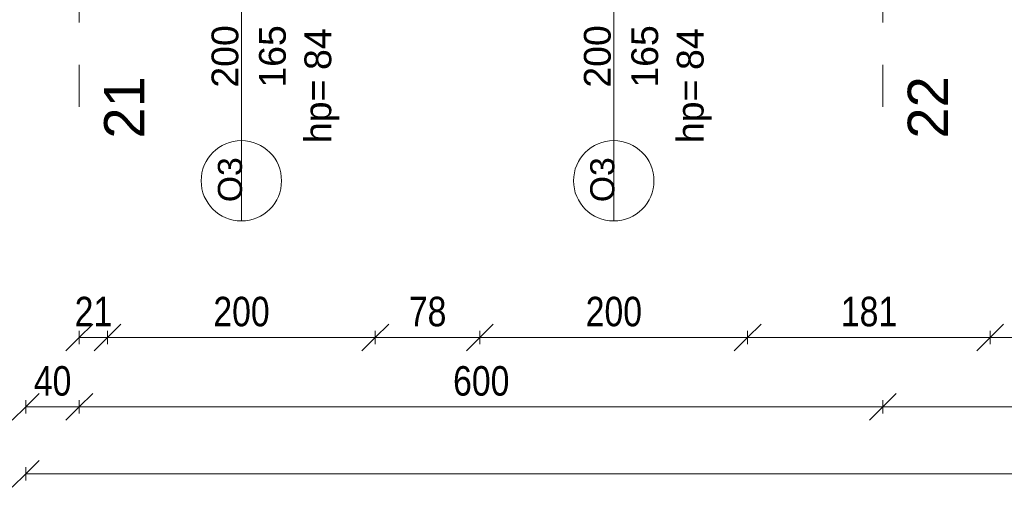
# Model space of a CAD drawing. Header units: centimetres. Extents: x -1631 to 21770, y -8842 to 3590.
# Tile 2 of 150: x -1257 to -522, y -257 to 92. Entities that reach past the tile are written whole.
import ezdxf

# ---------------------------------------------------------------- set-up
doc = ezdxf.new("R2010")
doc.units = ezdxf.units.CM
doc.linetypes.add('Oś', pattern=[222.25, 127, -31.75, 31.75, -31.75])
for name, color, linetype, lineweight in [('A-ANNO-DIMS', 211, 'Continuous', 13), ('A-ANNO-DIMS-100', 211, 'Continuous', 13), ('A-GLAZ-IDEN', 152, 'Continuous', 13), ('S-GRID', 1, 'Continuous', 13), ('S-GRID-IDEN', 1, 'Continuous', 13)]:
    doc.layers.add(name, color=color, linetype=linetype, lineweight=lineweight)
doc.styles.add('Arial Narrow_1', font='ARIALN.TTF', dxfattribs={"height": 22})
doc.styles.add('Arial_10', font='arial.ttf', dxfattribs={"height": 20})
doc.styles.add('Arial_13', font='arial.ttf', dxfattribs={"height": 0.2})
doc.styles.add('Arial_7', font='arial.ttf', dxfattribs={"height": 30})
doc.styles.add('Arial_8', font='arial.ttf', dxfattribs={"height": 18})
doc.dimstyles.new('Diagonal_1_100__0_1_', dxfattribs={"dimscale": 30.48, "dimtxt": 22.515481, "dimasz": 0.656168, "dimexe": 0.164042, "dimexo": 0.0625, "dimgap": 0.065617, "dimtad": 1, "dimdec": 1, "dimrnd": 0.1, "dimdsep": 46, "dimtxsty": 'Arial Narrow_1', "dimblk1": 'OBLIQUE', "dimblk2": 'OBLIQUE', "dimsah": 1, "dimcen": 0.09, "dimazin": 0, "dimtfac": 1, "dimtdec": 4, "dimtix": 1, "dimtmove": 0, "dimatfit": 3, "dimfxl": 0, "dimtvp": 1, "dimtolj": 1, "dimtzin": 0, "dimarcsym": 0})

# ---------------------------------------------------------------- blocks, each defined once
blk = doc.blocks.new('DIMBLOCK1-5_piętro III __10_50 m_ - stan projektowany')
at = {"layer": 'A-ANNO-DIMS-100', "transparency": 16777216}
for p, q in [((-1252.62, -246.77), (-1242.62, -236.77)), ((-1252.62, -241.77), (-1252.62, -251.77)), ((-1252.62, -246.77), (-1252.62, -241.77)), ((1227.38, -246.77), (1237.38, -236.77)), ((1227.38, -241.77), (1227.38, -251.77)), ((1227.38, -246.77), (1227.38, -241.77)), ((-1252.62, -246.77), (-1262.62, -256.77)), ((-1252.62, -246.77), (1227.38, -246.77)), ((1227.38, -246.77), (1217.38, -256.77))]:
    blk.add_line(p, q, dxfattribs=at)
at = {"layer": 'A-ANNO-DIMS-100', "color": 0, "transparency": 16777216, "insert": (-40.5, -216.33), "char_height": 22, "width": 66.9031, "attachment_point": 1, "line_spacing_factor": 0.974696, "style": 'Arial Narrow_1'}
blk.add_mtext('2480', dxfattribs=at)
blk = doc.blocks.new('_Oblique')
at = {"color": 0, "linetype": 'ByBlock', "lineweight": -2}
blk.add_line((-0.5, -0.5), (0.5, 0.5), dxfattribs=at)
blk = doc.blocks.new('DIMBLOCK5-5_piętro III __10_50 m_ - stan projektowany')
at = {"layer": 'A-ANNO-DIMS-100', "transparency": 16777216}
for p, q in [((-612.62, -196.77), (-602.62, -186.77)), ((-12.62, -196.77), (-2.62, -186.77)), ((-612.62, -196.77), (-622.62, -206.77)), ((-612.62, -191.77), (-612.62, -201.77)), ((-612.62, -196.77), (-612.62, -191.77)), ((-12.62, -196.77), (-612.62, -196.77)), ((-12.62, -196.77), (-22.62, -206.77)), ((-12.62, -191.77), (-12.62, -201.77)), ((-12.62, -196.77), (-12.62, -191.77))]:
    blk.add_line(p, q, dxfattribs=at)
at = {"layer": 'A-ANNO-DIMS-100', "color": 0, "transparency": 16777216, "insert": (-333.53, -166.33), "char_height": 22, "width": 50.1774, "attachment_point": 1, "line_spacing_factor": 0.974696, "style": 'Arial Narrow_1'}
blk.add_mtext('600', dxfattribs=at)
blk = doc.blocks.new('DIMBLOCK6-5_piętro III __10_50 m_ - stan projektowany')
at = {"layer": 'A-ANNO-DIMS-100', "transparency": 16777216}
for p, q in [((-1212.62, -196.77), (-1202.62, -186.77)), ((-612.62, -196.77), (-602.62, -186.77)), ((-1212.62, -196.77), (-1222.62, -206.77)), ((-1212.62, -191.77), (-1212.62, -201.77)), ((-1212.62, -196.77), (-1212.62, -191.77)), ((-612.62, -196.77), (-1212.62, -196.77)), ((-612.62, -196.77), (-622.62, -206.77)), ((-612.62, -191.77), (-612.62, -201.77)), ((-612.62, -196.77), (-612.62, -191.77))]:
    blk.add_line(p, q, dxfattribs=at)
at = {"layer": 'A-ANNO-DIMS-100', "color": 0, "transparency": 16777216, "insert": (-933.53, -166.33), "char_height": 22, "width": 50.1774, "attachment_point": 1, "line_spacing_factor": 0.974696, "style": 'Arial Narrow_1'}
blk.add_mtext('600', dxfattribs=at)
blk = doc.blocks.new('DIMBLOCK7-5_piętro III __10_50 m_ - stan projektowany')
at = {"layer": 'A-ANNO-DIMS-100', "transparency": 16777216}
for p, q in [((-1252.62, -196.77), (-1242.62, -186.77)), ((-1212.62, -196.77), (-1202.62, -186.77)), ((-1252.62, -196.77), (-1262.62, -206.77)), ((-1252.62, -191.77), (-1252.62, -201.77)), ((-1252.62, -196.77), (-1252.62, -191.77)), ((-1212.62, -196.77), (-1252.62, -196.77)), ((-1212.62, -196.77), (-1222.62, -206.77)), ((-1212.62, -191.77), (-1212.62, -201.77)), ((-1212.62, -196.77), (-1212.62, -191.77))]:
    blk.add_line(p, q, dxfattribs=at)
at = {"layer": 'A-ANNO-DIMS-100', "color": 0, "transparency": 16777216, "insert": (-1246.56, -166.33), "char_height": 22, "width": 33.4516, "attachment_point": 1, "line_spacing_factor": 0.974696, "style": 'Arial Narrow_1'}
blk.add_mtext('40', dxfattribs=at)
blk = doc.blocks.new('DIMBLOCK259-5_piętro III __10_50 m_ - stan projektowany')
at = {"layer": 'A-ANNO-DIMS-100', "transparency": 16777216}
for p, q in [((-532.62, -145.01), (-522.62, -135.01)), ((-332.62, -145.01), (-322.62, -135.01)), ((-532.62, -145.01), (-542.62, -155.01)), ((-532.62, -140.01), (-532.62, -150.01)), ((-532.62, -145.01), (-532.62, -140.01)), ((-332.62, -145.01), (-532.62, -145.01)), ((-332.62, -145.01), (-342.62, -155.01)), ((-332.62, -140.01), (-332.62, -150.01)), ((-332.62, -145.01), (-332.62, -140.01))]:
    blk.add_line(p, q, dxfattribs=at)
at = {"layer": 'A-ANNO-DIMS-100', "color": 0, "transparency": 16777216, "insert": (-453.53, -114.57), "char_height": 22, "width": 50.1774, "attachment_point": 1, "line_spacing_factor": 0.974696, "style": 'Arial Narrow_1'}
blk.add_mtext('200', dxfattribs=at)
blk = doc.blocks.new('DIMBLOCK260-5_piętro III __10_50 m_ - stan projektowany')
at = {"layer": 'A-ANNO-DIMS-100', "transparency": 16777216}
for p, q in [((-713.62, -145.01), (-703.62, -135.01)), ((-532.62, -145.01), (-522.62, -135.01)), ((-713.62, -145.01), (-723.62, -155.01)), ((-713.62, -140.01), (-713.62, -150.01)), ((-713.62, -145.01), (-713.62, -140.01)), ((-532.62, -145.01), (-713.62, -145.01)), ((-532.62, -145.01), (-542.62, -155.01)), ((-532.62, -140.01), (-532.62, -150.01)), ((-532.62, -145.01), (-532.62, -140.01))]:
    blk.add_line(p, q, dxfattribs=at)
at = {"layer": 'A-ANNO-DIMS-100', "color": 0, "transparency": 16777216, "insert": (-644.03, -114.57), "char_height": 22, "width": 50.1774, "attachment_point": 1, "line_spacing_factor": 0.974696, "style": 'Arial Narrow_1'}
blk.add_mtext('181', dxfattribs=at)
blk = doc.blocks.new('DIMBLOCK261-5_piętro III __10_50 m_ - stan projektowany')
at = {"layer": 'A-ANNO-DIMS-100', "transparency": 16777216}
for p, q in [((-913.62, -145.01), (-903.62, -135.01)), ((-713.62, -145.01), (-703.62, -135.01)), ((-913.62, -145.01), (-923.62, -155.01)), ((-913.62, -140.01), (-913.62, -150.01)), ((-913.62, -145.01), (-913.62, -140.01)), ((-713.62, -145.01), (-913.62, -145.01)), ((-713.62, -145.01), (-723.62, -155.01)), ((-713.62, -140.01), (-713.62, -150.01)), ((-713.62, -145.01), (-713.62, -140.01))]:
    blk.add_line(p, q, dxfattribs=at)
at = {"layer": 'A-ANNO-DIMS-100', "color": 0, "transparency": 16777216, "insert": (-834.53, -114.57), "char_height": 22, "width": 50.1774, "attachment_point": 1, "line_spacing_factor": 0.974696, "style": 'Arial Narrow_1'}
blk.add_mtext('200', dxfattribs=at)
blk = doc.blocks.new('DIMBLOCK262-5_piętro III __10_50 m_ - stan projektowany')
at = {"layer": 'A-ANNO-DIMS-100', "transparency": 16777216}
for p, q in [((-991.62, -145.01), (-981.62, -135.01)), ((-913.62, -145.01), (-903.62, -135.01)), ((-991.62, -145.01), (-1001.62, -155.01)), ((-991.62, -140.01), (-991.62, -150.01)), ((-991.62, -145.01), (-991.62, -140.01)), ((-913.62, -145.01), (-991.62, -145.01)), ((-913.62, -145.01), (-923.62, -155.01)), ((-913.62, -140.01), (-913.62, -150.01)), ((-913.62, -145.01), (-913.62, -140.01))]:
    blk.add_line(p, q, dxfattribs=at)
at = {"layer": 'A-ANNO-DIMS-100', "color": 0, "transparency": 16777216, "insert": (-966.56, -114.57), "char_height": 22, "width": 33.4516, "attachment_point": 1, "line_spacing_factor": 0.974696, "style": 'Arial Narrow_1'}
blk.add_mtext('78', dxfattribs=at)
blk = doc.blocks.new('DIMBLOCK263-5_piętro III __10_50 m_ - stan projektowany')
at = {"layer": 'A-ANNO-DIMS-100', "transparency": 16777216}
for p, q in [((-1191.62, -145.01), (-1181.62, -135.01)), ((-991.62, -145.01), (-981.62, -135.01)), ((-1191.62, -145.01), (-1201.62, -155.01)), ((-1191.62, -140.01), (-1191.62, -150.01)), ((-1191.62, -145.01), (-1191.62, -140.01)), ((-991.62, -145.01), (-1191.62, -145.01)), ((-991.62, -145.01), (-1001.62, -155.01)), ((-991.62, -140.01), (-991.62, -150.01)), ((-991.62, -145.01), (-991.62, -140.01))]:
    blk.add_line(p, q, dxfattribs=at)
at = {"layer": 'A-ANNO-DIMS-100', "color": 0, "transparency": 16777216, "insert": (-1112.53, -114.57), "char_height": 22, "width": 50.1774, "attachment_point": 1, "line_spacing_factor": 0.974696, "style": 'Arial Narrow_1'}
blk.add_mtext('200', dxfattribs=at)
blk = doc.blocks.new('DIMBLOCK264-5_piętro III __10_50 m_ - stan projektowany')
at = {"layer": 'A-ANNO-DIMS-100', "transparency": 16777216}
for p, q in [((-1212.62, -145.01), (-1202.62, -135.01)), ((-1191.62, -145.01), (-1181.62, -135.01)), ((-1212.62, -145.01), (-1222.62, -155.01)), ((-1212.62, -140.01), (-1212.62, -150.01)), ((-1212.62, -145.01), (-1212.62, -140.01)), ((-1191.62, -145.01), (-1212.62, -145.01)), ((-1191.62, -145.01), (-1201.62, -155.01)), ((-1191.62, -140.01), (-1191.62, -150.01)), ((-1191.62, -145.01), (-1191.62, -140.01))]:
    blk.add_line(p, q, dxfattribs=at)
at = {"layer": 'A-ANNO-DIMS-100', "color": 0, "transparency": 16777216, "insert": (-1216.06, -114.57), "char_height": 22, "width": 33.4516, "attachment_point": 1, "line_spacing_factor": 0.974696, "style": 'Arial Narrow_1'}
blk.add_mtext('21', dxfattribs=at)
blk = doc.blocks.new('Okno_LD_typ 100 - metka _ wys_parapetu-2491833-5_piętro III __10_50 m_ - stan projektowany')
at = {"layer": 'A-GLAZ-IDEN'}
blk.add_line((0, 1.8925), (0, -0.3919), dxfattribs=at)
blk.add_circle((0, -0.0919), 0.3, dxfattribs=at)
at = {"layer": 'A-GLAZ-IDEN', "insert": (0.4711, 0.6634), "char_height": 0.2, "width": 0.48783, "attachment_point": 3, "rotation": 90, "line_spacing_factor": 0.936439, "style": 'Arial_13', "bg_fill": 3, "box_fill_scale": 1.25, "bg_fill_color": 256, "bg_fill_true_color": 13158600, "bg_fill_transparency": 0}
blk.add_mtext('\\pxqr,t6.35,12.7,19.05,25.4,31.75,38.1,44.45,50.8,57.15,63.5,69.85,76.2,82.55,88.9,95.25,101.6,107.95,114.3,120.65,127,133.35,139.7,146.05,152.4,158.75,165.1,171.45,177.8,184.15,190.5,196.85,203.2;{hp= }', dxfattribs=at)

msp = doc.modelspace()

# ---------------------------------------------------------------- linework, layer by layer
at = {"layer": 'S-GRID', "linetype": 'Oś'}
for p, q in [((-1212.62, 2884.27), (-1212.62, 27.13)), ((-612.62, 2884.27), (-612.62, 27.13))]:
    msp.add_line(p, q, dxfattribs=at)

# ---------------------------------------------------------------- block references
at = {"layer": 'A-GLAZ-IDEN', "xscale": 99.99999999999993, "yscale": 99.99999999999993, "zscale": 99.99999999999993}
for p in [(-1091.62, -18.79), (-813.62, -18.79)]:
    msp.add_blockref('Okno_LD_typ 100 - metka _ wys_parapetu-2491833-5_piętro III __10_50 m_ - stan projektowany', p, dxfattribs=at)

# ---------------------------------------------------------------- texts
at = {"layer": 'S-GRID-IDEN', "char_height": 30, "width": 48.3, "attachment_point": 5, "rotation": 90, "line_spacing_factor": 0.936439, "style": 'Arial_7'}
for s, insert in [('\\pxqc,t4.23333,8.46667,12.7,16.93333,21.16667,25.4,29.63333,33.86667,38.1,42.33333,46.56667,50.8,55.03333,59.26667,63.5,67.73333,71.96667,76.2,80.43333,84.66667,88.9,93.13333,97.36667,101.6,105.83333,110.06667,114.3,118.53333,122.76667,127,131.23333,135.46667;{21}', (-1179.12, 26.79)), ('\\pxqc,t4.23333,8.46667,12.7,16.93333,21.16667,25.4,29.63333,33.86667,38.1,42.33333,46.56667,50.8,55.03333,59.26667,63.5,67.73333,71.96667,76.2,80.43333,84.66667,88.9,93.13333,97.36667,101.6,105.83333,110.06667,114.3,118.53333,122.76667,127,131.23333,135.46667;{22}', (-579.12, 26.79))]:
    msp.add_mtext(s, dxfattribs=dict(at, insert=insert))

# ---------------------------------------------------------------- dimensions: what is measured, and where the dimension line sits
at = {"layer": 'A-ANNO-DIMS'}
for base, p1, p2, override, picture, middle in [((-1212.62, -145.01), (-1191.62, -140.01), (-1212.62, -140.01), {"dimpost": '<>', "dimfxl": 21}, 'DIMBLOCK264-5_piętro III __10_50 m_ - stan projektowany', (-1202.12, -131.96)), ((-1191.62, -145.01), (-991.62, -140.01), (-1191.62, -140.01), {"dimpost": '<>', "dimfxl": 200}, 'DIMBLOCK263-5_piętro III __10_50 m_ - stan projektowany', (-1091.62, -131.77)), ((-991.62, -145.01), (-913.62, -140.01), (-991.62, -140.01), {"dimpost": '<>', "dimfxl": 78}, 'DIMBLOCK262-5_piętro III __10_50 m_ - stan projektowany', (-952.62, -131.77)), ((-913.62, -145.01), (-713.62, -140.01), (-913.62, -140.01), {"dimpost": '<>', "dimfxl": 200}, 'DIMBLOCK261-5_piętro III __10_50 m_ - stan projektowany', (-813.62, -131.77)), ((-713.62, -145.01), (-532.62, -140.01), (-713.62, -140.01), {"dimpost": '<>', "dimfxl": 181}, 'DIMBLOCK260-5_piętro III __10_50 m_ - stan projektowany', (-623.12, -131.77)), ((-532.62, -145.01), (-332.62, -140.01), (-532.62, -140.01), {"dimpost": '<>', "dimfxl": 200}, 'DIMBLOCK259-5_piętro III __10_50 m_ - stan projektowany', (-432.62, -131.77))]:
    dim = msp.add_linear_dim(base=base, p1=p1, p2=p2, angle=0, dimstyle='Diagonal_1_100__0_1_', override=override, dxfattribs=at)
    dim.commit()
    dim.dimension.update_dxf_attribs({"geometry": picture, "text_midpoint": middle})
for base, p1, p2, override, picture, middle in [((-1252.62, -196.77), (-1212.62, -191.77), (-1252.62, -191.77), {"dimpost": '<>', "dimfxl": 40}, 'DIMBLOCK7-5_piętro III __10_50 m_ - stan projektowany', (-1232.62, -183.53)), ((-1212.62, -196.77), (-612.62, -191.77), (-1212.62, -191.77), {"dimpost": '<>', "dimfxl": 600}, 'DIMBLOCK6-5_piętro III __10_50 m_ - stan projektowany', (-912.62, -183.53)), ((-612.62, -196.77), (-12.62, -191.77), (-612.62, -191.77), {"dimpost": '<>', "dimfxl": 600}, 'DIMBLOCK5-5_piętro III __10_50 m_ - stan projektowany', (-312.62, -183.53)), ((1227.38, -246.77), (-1252.62, -241.77), (1227.38, -241.77), {"dimpost": '<>', "dimfxl": 2480}, 'DIMBLOCK1-5_piętro III __10_50 m_ - stan projektowany', (-12.62, -233.53))]:
    dim = msp.add_linear_dim(base=base, p1=p1, p2=p2, dimstyle='Diagonal_1_100__0_1_', override=override, dxfattribs=at)
    dim.commit()
    dim.dimension.update_dxf_attribs({"geometry": picture, "text_midpoint": middle})

# ---------------------------------------------------------------- next in the draw order: texts
at = {"layer": 'A-GLAZ-IDEN', "rotation": 90, "line_spacing_factor": 0.936439}
for s, insert, char_height, width, attachment_point, style in [('\\pxqc,t6.35,12.7,19.05,25.4,31.75,38.1,44.45,50.8,57.15,63.5,69.85,76.2,82.55,88.9,95.25,101.6,107.95,114.3,120.65,127,133.35,139.7,146.05,152.4,158.75,165.1,171.45,177.8,184.15,190.5,196.85,203.2;{200}', (-1103.74, 64.84), 20, 48.3, 5, 'Arial_10'), ('\\pxqc,t6.35,12.7,19.05,25.4,31.75,38.1,44.45,50.8,57.15,63.5,69.85,76.2,82.55,88.9,95.25,101.6,107.95,114.3,120.65,127,133.35,139.7,146.05,152.4,158.75,165.1,171.45,177.8,184.15,190.5,196.85,203.2;{165}', (-1068.3, 64.84), 20, 48.3, 5, 'Arial_10'), ('\\pxt6.35,12.7,19.05,25.4,31.75,38.1,44.45,50.8,57.15,63.5,69.85,76.2,82.55,88.9,95.25,101.6,107.95,114.3,120.65,127,133.35,139.7,146.05,152.4,158.75,165.1,171.45,177.8,184.15,190.5,196.85,203.2;{84}', (-1044.51, 54.73), 20, 32.4, 1, 'Arial_10'), ('\\pxqc,t6.35,12.7,19.05,25.4,31.75,38.1,44.45,50.8,57.15,63.5,69.85,76.2,82.55,88.9,95.25,101.6,107.95,114.3,120.65,127,133.35,139.7,146.05,152.4,158.75,165.1,171.45,177.8,184.15,190.5,196.85,203.2;{200}', (-825.74, 64.84), 20, 48.3, 5, 'Arial_10'), ('\\pxqc,t6.35,12.7,19.05,25.4,31.75,38.1,44.45,50.8,57.15,63.5,69.85,76.2,82.55,88.9,95.25,101.6,107.95,114.3,120.65,127,133.35,139.7,146.05,152.4,158.75,165.1,171.45,177.8,184.15,190.5,196.85,203.2;{165}', (-790.3, 64.84), 20, 48.3, 5, 'Arial_10'), ('\\pxt6.35,12.7,19.05,25.4,31.75,38.1,44.45,50.8,57.15,63.5,69.85,76.2,82.55,88.9,95.25,101.6,107.95,114.3,120.65,127,133.35,139.7,146.05,152.4,158.75,165.1,171.45,177.8,184.15,190.5,196.85,203.2;{84}', (-766.51, 54.73), 20, 32.4, 1, 'Arial_10'), ('\\pxqc,t7.05556,14.11111,21.16667,28.22222,35.27778,42.33333,49.38889,56.44444,63.5,70.55556,77.61111,84.66667,91.72222,98.77778,105.83333,112.88889,119.94444,127,134.05556,141.11111,148.16667,155.22222,162.27778,169.33333,176.38889,183.44444,190.5,197.55556,204.61111,211.66667,218.72222,225.77778;{O3}', (-1100.01, -27.17), 18, 33.7, 5, 'Arial_8'), ('\\pxqc,t7.05556,14.11111,21.16667,28.22222,35.27778,42.33333,49.38889,56.44444,63.5,70.55556,77.61111,84.66667,91.72222,98.77778,105.83333,112.88889,119.94444,127,134.05556,141.11111,148.16667,155.22222,162.27778,169.33333,176.38889,183.44444,190.5,197.55556,204.61111,211.66667,218.72222,225.77778;{O3}', (-822.01, -27.17), 18, 33.7, 5, 'Arial_8')]:
    msp.add_mtext(s, dxfattribs=dict(at, insert=insert, char_height=char_height, width=width, attachment_point=attachment_point, style=style))

doc.saveas('drawing.dxf')
